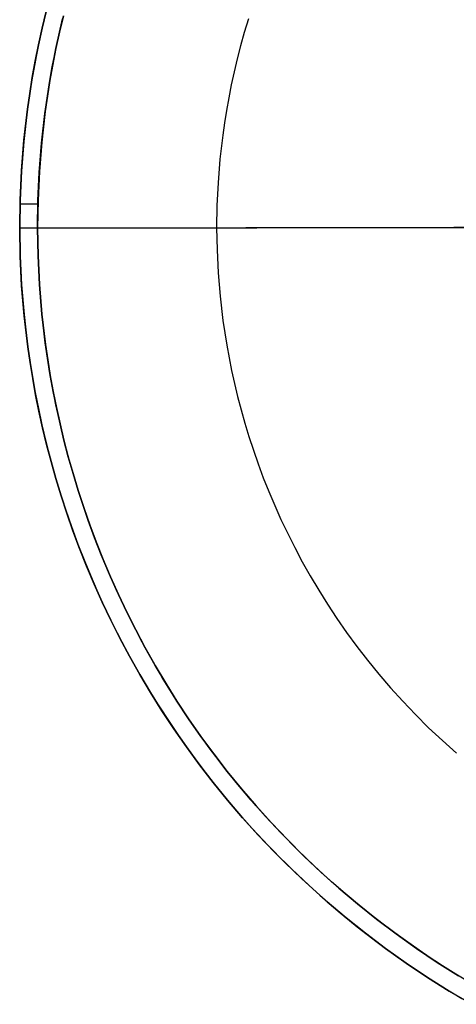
# Model space of a CAD drawing. Header units: millimetres. Extents: x -2852 to 102, y -106 to 97.
# Tile 1 of 256: x -2852 to -2804, y -93 to 17. Entities that reach past the tile are written whole.
import ezdxf

# ---------------------------------------------------------------- set-up
doc = ezdxf.new("R2010")
doc.units = ezdxf.units.MM
doc.header["$MEASUREMENT"] = 0
doc.layers.add('IGES level 0', color=252, linetype='Continuous')

msp = doc.modelspace()

# ---------------------------------------------------------------- linework, layer by layer
at = {"layer": 'IGES level 0'}
for points in [[(-2852.406213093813, -6.571587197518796), (-2852.360173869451, -3.39771777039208), (-2852.207123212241, -0.1264025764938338), (-2851.937053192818, 3.24139574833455), (-2851.5394040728, 6.7039464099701), (-2851.28929304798, 8.469976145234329), (-2851.003091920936, 10.2586409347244), (-2850.679340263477, 12.06945847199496), (-2850.316551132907, 13.90187671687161), (-2849.913213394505, 15.75526997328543), (-2849.467794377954, 17.62893492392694)], [(-2852.406213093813, -6.571587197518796), (-2852.360173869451, -3.39771777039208), (-2852.207123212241, -0.1264025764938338), (-2851.937053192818, 3.24139574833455), (-2851.5394040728, 6.7039464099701), (-2851.28929304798, 8.469976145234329), (-2851.003091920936, 10.2586409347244), (-2850.679340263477, 12.06945847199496), (-2850.316551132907, 13.90187671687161), (-2849.913213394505, 15.75526997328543), (-2849.467794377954, 17.62893492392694)], [(-2849.467794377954, 17.62893492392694), (-2849.913213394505, 15.75526997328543), (-2850.316551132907, 13.90187671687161), (-2850.679340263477, 12.06945847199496), (-2851.003091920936, 10.2586409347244), (-2851.28929304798, 8.469976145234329), (-2851.5394040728, 6.7039464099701), (-2851.937053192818, 3.24139574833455), (-2852.207123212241, -0.1264025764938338), (-2852.360173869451, -3.39771777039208), (-2852.406213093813, -6.571587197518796)], [(-2849.552725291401, 17.28374009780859), (-2849.985463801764, 15.43536721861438), (-2850.377267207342, 13.60733895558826), (-2850.729638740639, 11.8003071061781), (-2851.044058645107, 10.01484924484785), (-2851.321981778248, 8.2514726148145), (-2851.564835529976, 6.510617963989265), (-2851.950896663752, 3.097927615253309), (-2852.213050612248, -0.2208849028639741), (-2852.361578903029, -3.444315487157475), (-2852.406213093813, -6.571587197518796)], [(-2847.526564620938, 17.14765846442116), (-2847.963075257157, 15.31146681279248), (-2848.358346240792, 13.49514142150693), (-2848.713879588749, 11.69937154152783), (-2849.03115621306, 9.924770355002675), (-2849.311633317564, 8.171878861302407), (-2849.556742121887, 6.441169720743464), (-2849.946438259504, 3.04787007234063), (-2850.211106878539, -0.2525722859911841), (-2850.361096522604, -3.458461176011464), (-2850.406214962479, -6.568853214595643)], [(-2847.526564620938, 17.14765846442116), (-2847.963075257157, 15.31146681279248), (-2848.358346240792, 13.49514142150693), (-2848.713879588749, 11.69937154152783), (-2849.03115621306, 9.924770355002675), (-2849.311633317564, 8.171878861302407), (-2849.556742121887, 6.441169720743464), (-2849.946438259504, 3.04787007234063), (-2850.211106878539, -0.2525722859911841), (-2850.361096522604, -3.458461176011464), (-2850.406214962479, -6.568853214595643)], [(-2850.406214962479, -6.568853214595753), (-2850.361096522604, -3.458461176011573), (-2850.211106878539, -0.2525722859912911), (-2849.946438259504, 3.047870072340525), (-2849.556742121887, 6.441169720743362), (-2849.311633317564, 8.171878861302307), (-2849.03115621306, 9.924770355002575), (-2848.713879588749, 11.69937154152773), (-2848.358346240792, 13.49514142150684), (-2847.963075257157, 15.31146681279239), (-2847.526564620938, 17.14765846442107)], [(-2850.406214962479, -6.568853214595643), (-2850.361096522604, -3.458461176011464), (-2850.211106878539, -0.2525722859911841), (-2849.946438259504, 3.04787007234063), (-2849.556742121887, 6.441169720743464), (-2849.311633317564, 8.171878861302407), (-2849.03115621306, 9.924770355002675), (-2848.713879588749, 11.69937154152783), (-2848.358346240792, 13.49514142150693), (-2847.963075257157, 15.31146681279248), (-2847.526564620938, 17.14765846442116)], [(-2847.526564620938, 17.14765846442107), (-2847.963075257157, 15.31146681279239), (-2848.358346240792, 13.49514142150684), (-2848.713879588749, 11.69937154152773), (-2849.03115621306, 9.924770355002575), (-2849.311633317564, 8.171878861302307), (-2849.556742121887, 6.441169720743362), (-2849.946438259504, 3.047870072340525), (-2850.211106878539, -0.2525722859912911), (-2850.361096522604, -3.458461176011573), (-2850.406214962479, -6.568853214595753)], [(-2850.406214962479, -6.568853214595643), (-2850.361096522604, -3.458461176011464), (-2850.211106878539, -0.2525722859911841), (-2849.946438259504, 3.04787007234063), (-2849.556742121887, 6.441169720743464), (-2849.311633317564, 8.171878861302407), (-2849.03115621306, 9.924770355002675), (-2848.713879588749, 11.69937154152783), (-2848.358346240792, 13.49514142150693), (-2847.963075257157, 15.31146681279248), (-2847.526564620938, 17.14765846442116)], [(-2847.526564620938, 17.14765846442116), (-2847.963075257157, 15.31146681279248), (-2848.358346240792, 13.49514142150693), (-2848.713879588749, 11.69937154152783), (-2849.03115621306, 9.924770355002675), (-2849.311633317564, 8.171878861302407), (-2849.556742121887, 6.441169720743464), (-2849.946438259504, 3.04787007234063), (-2850.211106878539, -0.2525722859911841), (-2850.361096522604, -3.458461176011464), (-2850.406214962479, -6.568853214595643)], [(-2850.406214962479, -6.568853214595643), (-2850.362473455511, -3.504126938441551), (-2850.216915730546, -0.3451649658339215), (-2849.96000486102, 2.907271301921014), (-2849.581664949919, 6.25170784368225), (-2849.343668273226, 7.957745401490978), (-2849.071303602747, 9.685854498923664), (-2848.76317209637, 11.4356032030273), (-2848.417847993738, 13.20649441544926), (-2848.033880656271, 14.99796211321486), (-2847.609796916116, 16.80936753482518)], [(-2826.862890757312, 16.80768204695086), (-2827.316091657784, 15.30273122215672), (-2827.732806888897, 13.81155220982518), (-2828.114267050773, 12.33489386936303), (-2828.461693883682, 10.87343520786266), (-2828.776297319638, 9.427788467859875), (-2829.05927284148, 7.998502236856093), (-2829.3117991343, 6.586064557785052), (-2829.535036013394, 5.190906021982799), (-2829.730122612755, 3.813402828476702), (-2830.040288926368, 1.112613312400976), (-2830.250943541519, -1.514269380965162), (-2830.370323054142, -4.065895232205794), (-2830.406233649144, -6.54151338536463)], [(-2850.40621496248, -6.568853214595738), (-2852.406213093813, -6.571587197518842)], [(-2801.911296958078, -93.32134224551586), (-2804.41629647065, -91.84543158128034), (-2806.857552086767, -90.31016365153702), (-2809.233379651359, -88.7190527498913), (-2811.542324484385, -87.07564313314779), (-2813.783157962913, -85.38349226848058), (-2815.954872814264, -83.6461548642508), (-2818.056677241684, -81.86716777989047), (-2820.08798800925, -80.05003589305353), (-2822.048422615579, -78.1982189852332), (-2823.937790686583, -76.31511969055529), (-2825.756084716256, -74.4040725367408), (-2827.503470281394, -72.46833409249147), (-2829.180275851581, -70.51107422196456), (-2830.786982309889, -68.53536843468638), (-2832.324212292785, -66.54419130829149), (-2833.79271945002, -64.54041095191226), (-2835.19337771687, -62.52678446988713), (-2836.527170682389, -60.50595437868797), (-2837.7951811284, -58.48044592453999), (-2838.998580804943, -56.45266524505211), (-2840.138620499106, -54.4248983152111), (-2841.216620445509, -52.39931061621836), (-2842.233961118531, -50.37794746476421), (-2843.1920744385, -48.36273494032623), (-2844.092435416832, -46.35548134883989), (-2844.936554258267, -44.35787916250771), (-2845.72596893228, -42.37150737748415), (-2846.462238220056, -40.39783423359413), (-2847.146935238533, -38.43822024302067), (-2847.781641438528, -36.49392147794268), (-2848.367941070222, -34.56609307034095), (-2848.907416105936, -32.65579288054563), (-2849.401641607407, -30.7639852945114), (-2849.852181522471, -28.89154511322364), (-2850.260584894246, -27.0392615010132), (-2850.62838246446, -25.20784196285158), (-2850.957083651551, -23.39791632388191), (-2851.248173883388, -21.61004068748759), (-2851.503112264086, -19.84470135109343), (-2851.910226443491, -16.38325079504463), (-2852.18950294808, -13.01620342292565), (-2852.351496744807, -9.745318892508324), (-2852.406213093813, -6.571587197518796)], [(-2852.406213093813, -6.571587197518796), (-2852.353029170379, -9.698725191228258), (-2852.19568863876, -12.92173765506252), (-2851.924462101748, -16.2398210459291), (-2851.529072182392, -19.65144315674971), (-2851.28145987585, -21.39162734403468), (-2850.99871674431, -23.15423754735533), (-2850.679416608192, -24.93882911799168), (-2850.322106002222, -26.74489083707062), (-2849.925306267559, -28.57184108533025), (-2849.487515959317, -30.41902395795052), (-2849.007213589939, -32.28570534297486), (-2848.482860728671, -34.17106898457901), (-2847.912905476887, -36.07421255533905), (-2847.295786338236, -37.99414376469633), (-2846.629936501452, -39.92977653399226), (-2845.913788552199, -41.87992727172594), (-2845.145779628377, -43.84331128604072), (-2844.324357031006, -45.81853937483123), (-2843.447984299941, -47.80411463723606), (-2842.515147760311, -49.79842955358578), (-2841.524363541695, -51.79976338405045), (-2840.474185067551, -53.8062799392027), (-2839.363211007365, -55.81602577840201), (-2838.190093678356, -57.82692889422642), (-2836.953547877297, -59.83679794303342), (-2835.652360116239, -61.84332208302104), (-2834.285398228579, -63.84407148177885), (-2832.851621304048, -65.83649855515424), (-2831.350089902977, -67.81793999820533), (-2829.779976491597, -69.78561966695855), (-2828.140576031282, -71.73665236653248), (-2826.43131664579, -73.66804859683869), (-2824.651770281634, -75.5767203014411), (-2822.801663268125, -77.4594876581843), (-2820.880886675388, -79.31308694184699), (-2818.889506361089, -81.13417947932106), (-2816.827772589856, -82.91936170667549), (-2814.696129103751, -84.66517632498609), (-2812.495221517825, -86.36812453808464), (-2810.225904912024, -88.02467934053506), (-2807.889250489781, -89.63129980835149), (-2805.486551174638, -91.18444632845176), (-2803.019326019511, -92.68059668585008)], [(-2801.911296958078, -93.32134224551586), (-2804.41629647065, -91.84543158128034), (-2806.857552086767, -90.31016365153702), (-2809.233379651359, -88.7190527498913), (-2811.542324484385, -87.07564313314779), (-2813.783157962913, -85.38349226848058), (-2815.954872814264, -83.6461548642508), (-2818.056677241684, -81.86716777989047), (-2820.08798800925, -80.05003589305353), (-2822.048422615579, -78.1982189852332), (-2823.937790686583, -76.31511969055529), (-2825.756084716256, -74.4040725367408), (-2827.503470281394, -72.46833409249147), (-2829.180275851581, -70.51107422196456), (-2830.786982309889, -68.53536843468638), (-2832.324212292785, -66.54419130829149), (-2833.79271945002, -64.54041095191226), (-2835.19337771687, -62.52678446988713), (-2836.527170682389, -60.50595437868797), (-2837.7951811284, -58.48044592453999), (-2838.998580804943, -56.45266524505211), (-2840.138620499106, -54.4248983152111), (-2841.216620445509, -52.39931061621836), (-2842.233961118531, -50.37794746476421), (-2843.1920744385, -48.36273494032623), (-2844.092435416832, -46.35548134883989), (-2844.936554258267, -44.35787916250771), (-2845.72596893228, -42.37150737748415), (-2846.462238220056, -40.39783423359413), (-2847.146935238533, -38.43822024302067), (-2847.781641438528, -36.49392147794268), (-2848.367941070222, -34.56609307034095), (-2848.907416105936, -32.65579288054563), (-2849.401641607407, -30.7639852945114), (-2849.852181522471, -28.89154511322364), (-2850.260584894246, -27.0392615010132), (-2850.62838246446, -25.20784196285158), (-2850.957083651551, -23.39791632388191), (-2851.248173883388, -21.61004068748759), (-2851.503112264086, -19.84470135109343), (-2851.910226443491, -16.38325079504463), (-2852.18950294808, -13.01620342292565), (-2852.351496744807, -9.745318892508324), (-2852.406213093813, -6.571587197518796)], [(-2852.406213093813, -6.571587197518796), (-2852.351496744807, -9.745318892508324), (-2852.18950294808, -13.01620342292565), (-2851.910226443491, -16.38325079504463), (-2851.503112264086, -19.84470135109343), (-2851.248173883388, -21.61004068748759), (-2850.957083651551, -23.39791632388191), (-2850.62838246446, -25.20784196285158), (-2850.260584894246, -27.0392615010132), (-2849.852181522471, -28.89154511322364), (-2849.401641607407, -30.7639852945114), (-2848.907416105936, -32.65579288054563), (-2848.367941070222, -34.56609307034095), (-2847.781641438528, -36.49392147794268), (-2847.146935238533, -38.43822024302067), (-2846.462238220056, -40.39783423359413), (-2845.72596893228, -42.37150737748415), (-2844.936554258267, -44.35787916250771), (-2844.092435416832, -46.35548134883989), (-2843.1920744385, -48.36273494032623), (-2842.233961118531, -50.37794746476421), (-2841.216620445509, -52.39931061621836), (-2840.138620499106, -54.4248983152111), (-2838.998580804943, -56.45266524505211), (-2837.7951811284, -58.48044592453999), (-2836.527170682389, -60.50595437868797), (-2835.19337771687, -62.52678446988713), (-2833.79271945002, -64.54041095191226), (-2832.324212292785, -66.54419130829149), (-2830.786982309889, -68.53536843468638), (-2829.180275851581, -70.51107422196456), (-2827.503470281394, -72.46833409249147), (-2825.756084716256, -74.4040725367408), (-2823.937790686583, -76.31511969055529), (-2822.048422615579, -78.1982189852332), (-2820.08798800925, -80.05003589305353), (-2818.056677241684, -81.86716777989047), (-2815.954872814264, -83.6461548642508), (-2813.783157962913, -85.38349226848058), (-2811.542324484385, -87.07564313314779), (-2809.233379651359, -88.7190527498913), (-2806.857552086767, -90.31016365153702), (-2804.41629647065, -91.84543158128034), (-2801.911296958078, -93.32134224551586)], [(-2850.40621496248, -6.568853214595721), (-2654.406398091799, -6.300922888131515)], [(-2850.40621496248, -6.568853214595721), (-2757.406301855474, -6.44172300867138)], [(-2757.406301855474, -6.441723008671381), (-2850.40621496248, -6.568853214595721)], [(-2830.406233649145, -6.54151338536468), (-2850.40621496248, -6.568853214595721)], [(-2850.406214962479, -6.568853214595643), (-2850.352592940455, -9.679110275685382), (-2850.193839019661, -12.88457711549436), (-2849.920148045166, -16.18428354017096), (-2849.521176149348, -19.57650508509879), (-2849.271336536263, -21.30653763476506), (-2848.986068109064, -23.0586557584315), (-2848.663940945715, -24.83238288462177), (-2848.303499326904, -26.62717403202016), (-2847.903264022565, -28.4424119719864), (-2847.461734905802, -30.27740334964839), (-2846.977393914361, -32.13137478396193), (-2846.448708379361, -34.00346896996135), (-2845.874134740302, -35.89274080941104), (-2845.252122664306, -37.79815359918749), (-2844.581119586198, -39.71857530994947), (-2843.859575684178, -41.6527749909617), (-2843.085949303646, -43.5994193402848), (-2842.258712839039, -45.55706948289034), (-2841.376359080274, -47.52417800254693), (-2840.437408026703, -49.49908627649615), (-2839.440414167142, -51.48002216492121), (-2838.383974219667, -53.4650981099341), (-2837.266735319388, -55.45230970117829), (-2836.087403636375, -57.43953476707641), (-2834.844753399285, -59.42453305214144), (-2833.537636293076, -61.40494654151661), (-2832.164991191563, -63.37830049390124), (-2830.725854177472, -65.34200524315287), (-2829.219368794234, -67.29335882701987), (-2827.644796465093, -69.2295504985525), (-2826.001527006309, -71.14766517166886), (-2824.289089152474, -73.04468884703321), (-2822.507161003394, -74.91751505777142), (-2820.655580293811, -76.76295236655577), (-2818.734354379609, -78.5777329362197), (-2816.743669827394, -80.35852218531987), (-2814.683901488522, -82.10192952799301), (-2812.555620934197, -83.80452018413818), (-2810.35960412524, -85.46282803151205), (-2808.096838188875, -87.07336945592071), (-2805.768527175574, -88.63265813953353), (-2803.37609667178, -90.13722071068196)], [(-2850.406214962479, -6.568853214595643), (-2850.352592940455, -9.679110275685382), (-2850.193839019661, -12.88457711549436), (-2849.920148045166, -16.18428354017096), (-2849.521176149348, -19.57650508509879), (-2849.271336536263, -21.30653763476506), (-2848.986068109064, -23.0586557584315), (-2848.663940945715, -24.83238288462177), (-2848.303499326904, -26.62717403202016), (-2847.903264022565, -28.4424119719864), (-2847.461734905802, -30.27740334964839), (-2846.977393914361, -32.13137478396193), (-2846.448708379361, -34.00346896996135), (-2845.874134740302, -35.89274080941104), (-2845.252122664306, -37.79815359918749), (-2844.581119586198, -39.71857530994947), (-2843.859575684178, -41.6527749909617), (-2843.085949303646, -43.5994193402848), (-2842.258712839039, -45.55706948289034), (-2841.376359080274, -47.52417800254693), (-2840.437408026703, -49.49908627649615), (-2839.440414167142, -51.48002216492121), (-2838.383974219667, -53.4650981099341), (-2837.266735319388, -55.45230970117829), (-2836.087403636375, -57.43953476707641), (-2834.844753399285, -59.42453305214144), (-2833.537636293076, -61.40494654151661), (-2832.164991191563, -63.37830049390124), (-2830.725854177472, -65.34200524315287), (-2829.219368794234, -67.29335882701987), (-2827.644796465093, -69.2295504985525), (-2826.001527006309, -71.14766517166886), (-2824.289089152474, -73.04468884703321), (-2822.507161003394, -74.91751505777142), (-2820.655580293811, -76.76295236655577), (-2818.734354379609, -78.5777329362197), (-2816.743669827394, -80.35852218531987), (-2814.683901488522, -82.10192952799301), (-2812.555620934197, -83.80452018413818), (-2810.35960412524, -85.46282803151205), (-2808.096838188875, -87.07336945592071), (-2805.768527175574, -88.63265813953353), (-2803.37609667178, -90.13722071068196)], [(-2803.37609667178, -90.13722071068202), (-2805.768527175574, -88.63265813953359), (-2808.096838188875, -87.07336945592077), (-2810.35960412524, -85.46282803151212), (-2812.555620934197, -83.80452018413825), (-2814.683901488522, -82.10192952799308), (-2816.743669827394, -80.35852218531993), (-2818.734354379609, -78.57773293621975), (-2820.655580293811, -76.76295236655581), (-2822.507161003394, -74.91751505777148), (-2824.289089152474, -73.04468884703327), (-2826.001527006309, -71.14766517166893), (-2827.644796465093, -69.22955049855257), (-2829.219368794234, -67.29335882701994), (-2830.725854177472, -65.34200524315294), (-2832.164991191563, -63.37830049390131), (-2833.537636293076, -61.40494654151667), (-2834.844753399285, -59.42453305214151), (-2836.087403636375, -57.43953476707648), (-2837.266735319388, -55.45230970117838), (-2838.383974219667, -53.46509810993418), (-2839.440414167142, -51.48002216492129), (-2840.437408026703, -49.49908627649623), (-2841.376359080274, -47.52417800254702), (-2842.258712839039, -45.55706948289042), (-2843.085949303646, -43.59941934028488), (-2843.859575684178, -41.65277499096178), (-2844.581119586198, -39.71857530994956), (-2845.252122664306, -37.79815359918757), (-2845.874134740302, -35.89274080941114), (-2846.448708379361, -34.00346896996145), (-2846.977393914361, -32.13137478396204), (-2847.461734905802, -30.27740334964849), (-2847.903264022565, -28.44241197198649), (-2848.303499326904, -26.62717403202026), (-2848.663940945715, -24.83238288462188), (-2848.986068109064, -23.0586557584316), (-2849.271336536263, -21.30653763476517), (-2849.521176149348, -19.57650508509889), (-2849.920148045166, -16.18428354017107), (-2850.193839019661, -12.88457711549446), (-2850.352592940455, -9.679110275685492), (-2850.406214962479, -6.568853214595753)], [(-2803.37609667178, -90.13722071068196), (-2805.768527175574, -88.63265813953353), (-2808.096838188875, -87.07336945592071), (-2810.35960412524, -85.46282803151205), (-2812.555620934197, -83.80452018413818), (-2814.683901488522, -82.10192952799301), (-2816.743669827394, -80.35852218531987), (-2818.734354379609, -78.5777329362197), (-2820.655580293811, -76.76295236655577), (-2822.507161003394, -74.91751505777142), (-2824.289089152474, -73.04468884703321), (-2826.001527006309, -71.14766517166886), (-2827.644796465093, -69.2295504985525), (-2829.219368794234, -67.29335882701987), (-2830.725854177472, -65.34200524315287), (-2832.164991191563, -63.37830049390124), (-2833.537636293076, -61.40494654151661), (-2834.844753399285, -59.42453305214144), (-2836.087403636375, -57.43953476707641), (-2837.266735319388, -55.45230970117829), (-2838.383974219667, -53.4650981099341), (-2839.440414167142, -51.48002216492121), (-2840.437408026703, -49.49908627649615), (-2841.376359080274, -47.52417800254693), (-2842.258712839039, -45.55706948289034), (-2843.085949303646, -43.5994193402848), (-2843.859575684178, -41.6527749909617), (-2844.581119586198, -39.71857530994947), (-2845.252122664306, -37.79815359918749), (-2845.874134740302, -35.89274080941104), (-2846.448708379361, -34.00346896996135), (-2846.977393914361, -32.13137478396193), (-2847.461734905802, -30.27740334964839), (-2847.903264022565, -28.4424119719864), (-2848.303499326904, -26.62717403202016), (-2848.663940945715, -24.83238288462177), (-2848.986068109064, -23.0586557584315), (-2849.271336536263, -21.30653763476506), (-2849.521176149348, -19.57650508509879), (-2849.920148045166, -16.18428354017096), (-2850.193839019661, -12.88457711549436), (-2850.352592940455, -9.679110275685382), (-2850.406214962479, -6.568853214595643)], [(-2802.007065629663, -90.95568251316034), (-2804.424946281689, -89.48945516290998), (-2806.779591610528, -87.96737157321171), (-2809.069512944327, -86.3928835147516), (-2811.293443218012, -84.76945980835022), (-2813.450332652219, -83.10057055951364), (-2815.539343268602, -81.38967223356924), (-2817.559842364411, -79.64019365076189), (-2819.511395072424, -77.8555229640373), (-2821.393756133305, -76.03899566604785), (-2823.206861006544, -74.19388365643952), (-2824.950816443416, -72.32338538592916), (-2826.625890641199, -70.43061708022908), (-2828.232503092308, -68.51860503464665), (-2829.771214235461, -66.59027895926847), (-2831.24271500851, -64.6484663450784), (-2832.64781639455, -62.69588781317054), (-2833.987439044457, -60.73515340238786), (-2835.262603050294, -58.7687597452), (-2836.474417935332, -56.79908807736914), (-2837.62407291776, -54.82840302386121), (-2838.712827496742, -52.85885210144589), (-2839.742002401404, -50.89246587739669), (-2840.712970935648, -48.9311587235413), (-2841.627150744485, -46.97673010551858), (-2842.485996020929, -45.03086634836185), (-2843.290990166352, -43.09514282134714), (-2844.043638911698, -41.17102648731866), (-2844.745463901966, -39.25987876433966), (-2845.397996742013, -37.36295865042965), (-2846.002773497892, -35.48142606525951), (-2846.56132964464, -33.61634536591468), (-2847.075195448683, -31.76868899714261), (-2847.545891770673, -29.93934123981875), (-2847.97492627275, -28.12910202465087), (-2848.36379001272, -26.33869078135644), (-2848.713954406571, -24.56875029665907), (-2849.026868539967, -22.81985055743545), (-2849.303956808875, -21.09249255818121), (-2849.546616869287, -19.38711205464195), (-2849.934098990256, -16.04372238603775), (-2850.199900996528, -12.79200066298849), (-2850.354094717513, -9.633448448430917), (-2850.406214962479, -6.568853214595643)], [(-2850.406214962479, -6.568853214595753), (-2850.352592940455, -9.679110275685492), (-2850.193839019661, -12.88457711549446), (-2849.920148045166, -16.18428354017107), (-2849.521176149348, -19.57650508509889), (-2849.271336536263, -21.30653763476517), (-2848.986068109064, -23.0586557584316), (-2848.663940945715, -24.83238288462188), (-2848.303499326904, -26.62717403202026), (-2847.903264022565, -28.44241197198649), (-2847.461734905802, -30.27740334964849), (-2846.977393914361, -32.13137478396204), (-2846.448708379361, -34.00346896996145), (-2845.874134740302, -35.89274080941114), (-2845.252122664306, -37.79815359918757), (-2844.581119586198, -39.71857530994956), (-2843.859575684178, -41.65277499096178), (-2843.085949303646, -43.59941934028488), (-2842.258712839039, -45.55706948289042), (-2841.376359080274, -47.52417800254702), (-2840.437408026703, -49.49908627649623), (-2839.440414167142, -51.48002216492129), (-2838.383974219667, -53.46509810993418), (-2837.266735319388, -55.45230970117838), (-2836.087403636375, -57.43953476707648), (-2834.844753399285, -59.42453305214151), (-2833.537636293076, -61.40494654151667), (-2832.164991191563, -63.37830049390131), (-2830.725854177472, -65.34200524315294), (-2829.219368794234, -67.29335882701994), (-2827.644796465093, -69.22955049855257), (-2826.001527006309, -71.14766517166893), (-2824.289089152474, -73.04468884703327), (-2822.507161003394, -74.91751505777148), (-2820.655580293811, -76.76295236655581), (-2818.734354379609, -78.57773293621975), (-2816.743669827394, -80.35852218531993), (-2814.683901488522, -82.10192952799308), (-2812.555620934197, -83.80452018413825), (-2810.35960412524, -85.46282803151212), (-2808.096838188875, -87.07336945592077), (-2805.768527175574, -88.63265813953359), (-2803.37609667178, -90.13722071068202)], [(-2803.37609667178, -90.13722071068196), (-2805.768527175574, -88.63265813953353), (-2808.096838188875, -87.07336945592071), (-2810.35960412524, -85.46282803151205), (-2812.555620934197, -83.80452018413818), (-2814.683901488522, -82.10192952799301), (-2816.743669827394, -80.35852218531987), (-2818.734354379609, -78.5777329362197), (-2820.655580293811, -76.76295236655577), (-2822.507161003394, -74.91751505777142), (-2824.289089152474, -73.04468884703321), (-2826.001527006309, -71.14766517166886), (-2827.644796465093, -69.2295504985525), (-2829.219368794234, -67.29335882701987), (-2830.725854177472, -65.34200524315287), (-2832.164991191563, -63.37830049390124), (-2833.537636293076, -61.40494654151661), (-2834.844753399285, -59.42453305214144), (-2836.087403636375, -57.43953476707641), (-2837.266735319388, -55.45230970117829), (-2838.383974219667, -53.4650981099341), (-2839.440414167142, -51.48002216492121), (-2840.437408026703, -49.49908627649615), (-2841.376359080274, -47.52417800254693), (-2842.258712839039, -45.55706948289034), (-2843.085949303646, -43.5994193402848), (-2843.859575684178, -41.6527749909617), (-2844.581119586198, -39.71857530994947), (-2845.252122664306, -37.79815359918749), (-2845.874134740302, -35.89274080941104), (-2846.448708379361, -34.00346896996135), (-2846.977393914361, -32.13137478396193), (-2847.461734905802, -30.27740334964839), (-2847.903264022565, -28.4424119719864), (-2848.303499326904, -26.62717403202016), (-2848.663940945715, -24.83238288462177), (-2848.986068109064, -23.0586557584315), (-2849.271336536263, -21.30653763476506), (-2849.521176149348, -19.57650508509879), (-2849.920148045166, -16.18428354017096), (-2850.193839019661, -12.88457711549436), (-2850.352592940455, -9.679110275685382), (-2850.406214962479, -6.568853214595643)], [(-2850.406214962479, -6.568853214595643), (-2850.352592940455, -9.679110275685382), (-2850.193839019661, -12.88457711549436), (-2849.920148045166, -16.18428354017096), (-2849.521176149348, -19.57650508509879), (-2849.271336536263, -21.30653763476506), (-2848.986068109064, -23.0586557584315), (-2848.663940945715, -24.83238288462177), (-2848.303499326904, -26.62717403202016), (-2847.903264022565, -28.4424119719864), (-2847.461734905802, -30.27740334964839), (-2846.977393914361, -32.13137478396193), (-2846.448708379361, -34.00346896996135), (-2845.874134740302, -35.89274080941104), (-2845.252122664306, -37.79815359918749), (-2844.581119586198, -39.71857530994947), (-2843.859575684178, -41.6527749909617), (-2843.085949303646, -43.5994193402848), (-2842.258712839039, -45.55706948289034), (-2841.376359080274, -47.52417800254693), (-2840.437408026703, -49.49908627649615), (-2839.440414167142, -51.48002216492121), (-2838.383974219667, -53.4650981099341), (-2837.266735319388, -55.45230970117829), (-2836.087403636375, -57.43953476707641), (-2834.844753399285, -59.42453305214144), (-2833.537636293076, -61.40494654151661), (-2832.164991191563, -63.37830049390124), (-2830.725854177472, -65.34200524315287), (-2829.219368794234, -67.29335882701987), (-2827.644796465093, -69.2295504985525), (-2826.001527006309, -71.14766517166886), (-2824.289089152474, -73.04468884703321), (-2822.507161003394, -74.91751505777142), (-2820.655580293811, -76.76295236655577), (-2818.734354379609, -78.5777329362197), (-2816.743669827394, -80.35852218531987), (-2814.683901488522, -82.10192952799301), (-2812.555620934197, -83.80452018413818), (-2810.35960412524, -85.46282803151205), (-2808.096838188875, -87.07336945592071), (-2805.768527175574, -88.63265813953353), (-2803.37609667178, -90.13722071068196)], [(-2830.406233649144, -6.54151338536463), (-2830.363554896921, -9.017024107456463), (-2830.237199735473, -11.56831404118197), (-2830.019364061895, -14.19461099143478), (-2829.701815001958, -16.89454242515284), (-2829.502963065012, -18.27150710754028), (-2829.27591268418, -19.66605010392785), (-2829.019525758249, -21.07779210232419), (-2828.732643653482, -22.50629934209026), (-2828.414089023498, -23.9510805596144), (-2828.062667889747, -25.41158390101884), (-2827.6771719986, -26.88719381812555), (-2827.256381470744, -28.3772279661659), (-2826.799067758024, -29.88093412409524), (-2826.303996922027, -31.39748716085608), (-2825.769933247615, -32.92598607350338), (-2825.195643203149, -34.46545112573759), (-2824.57989975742, -36.01482111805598), (-2823.921487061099, -37.57295082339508), (-2823.219205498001, -39.13860862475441), (-2822.471877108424, -40.71047439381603), (-2821.678351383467, -42.28713765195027), (-2820.837511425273, -43.86709605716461), (-2819.948280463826, -45.4487542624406), (-2819.009628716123, -47.03042319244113), (-2818.020580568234, -48.61031978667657), (-2816.980222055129, -50.1865672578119), (-2815.887708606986, -51.75719591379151), (-2814.742273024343, -53.3201445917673), (-2813.543233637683, -54.87326275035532), (-2812.290002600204, -56.41431326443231), (-2810.982094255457, -57.94097596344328), (-2809.61913351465, -59.45085194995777), (-2808.200864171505, -60.94146872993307), (-2806.727157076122, -62.41028617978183), (-2805.198018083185, -63.85470336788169), (-2803.613595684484, -65.27206623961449)]]:
    msp.add_lwpolyline(points, dxfattribs=at)
at = {"layer": 'IGES level 0', "extrusion": (-0.001366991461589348, 0.9999990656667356, 0)}
msp.add_lwpolyline([(2850.412531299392, 44.00000000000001), (2850.456923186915, 43.99950727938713), (2850.50169178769, 43.99801161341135), (2850.546807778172, 43.99548736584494), (2850.592240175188, 43.99190981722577), (2850.637956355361, 43.98725527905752), (2850.683922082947, 43.9815012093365), (2850.730101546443, 43.97462632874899), (2850.776457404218, 43.96661073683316), (2850.822950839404, 43.95743602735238), (2850.869541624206, 43.9470854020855), (2850.916188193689, 43.93554378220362), (2850.962847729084, 43.92279791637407), (2851.009476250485, 43.90883648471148), (2851.056028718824, 43.89365019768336), (2851.102459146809, 43.87723188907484), (2851.148720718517, 43.85957660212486), (2851.194765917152, 43.840681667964), (2851.240546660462, 43.82054677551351), (2851.28601444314, 43.79917403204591), (2851.331120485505, 43.77656801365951), (2851.375815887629, 43.75273580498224), (2851.420051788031, 43.72768702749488), (2851.463779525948, 43.7014338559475), (2851.506950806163, 43.67399102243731), (2851.549517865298, 43.64537580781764), (2851.591433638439, 43.61560802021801), (2851.632651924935, 43.58470996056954), (2851.673127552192, 43.55270637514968), (2851.712816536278, 43.51962439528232), (2851.751676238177, 43.48549346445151), (2851.789665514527, 43.45034525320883), (2851.826744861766, 43.41421356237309), (2851.862876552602, 43.37713421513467), (2851.898024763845, 43.33914493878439), (2851.932155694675, 43.30028523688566), (2851.965237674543, 43.26059625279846), (2851.997241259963, 43.22012062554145), (2852.028139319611, 43.17890233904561), (2852.057907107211, 43.136986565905), (2852.086522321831, 43.09441950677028), (2852.11396515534, 43.05124822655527), (2852.140218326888, 43.0075204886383), (2852.165267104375, 42.96328458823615), (2852.189099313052, 42.918589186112), (2852.211705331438, 42.87348314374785), (2852.233078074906, 42.8280153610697), (2852.253212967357, 42.78223461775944), (2852.272107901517, 42.73618941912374), (2852.289763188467, 42.68992784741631), (2852.306181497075, 42.64349741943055), (2852.321367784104, 42.59694495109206), (2852.335329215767, 42.55031642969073), (2852.348075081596, 42.50365689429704), (2852.359616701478, 42.4570103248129), (2852.369967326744, 42.41041954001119), (2852.379142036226, 42.36392610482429), (2852.387157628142, 42.31757024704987), (2852.394032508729, 42.27139078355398), (2852.39978657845, 42.22542505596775), (2852.404441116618, 42.17970887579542), (2852.408018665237, 42.13427647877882), (2852.410542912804, 42.08916048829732), (2852.412038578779, 42.04439188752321), (2852.412531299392, 42.00000000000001)], dxfattribs=at)
at = {"layer": 'IGES level 0', "extrusion": (1, 0, 0)}
for points in [[(-6.571587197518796, 42), (-6.571587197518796, 1)], [(-6.568853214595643, 42), (-6.568853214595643, 0)]]:
    msp.add_lwpolyline(points, dxfattribs=at)

doc.saveas('drawing.dxf')
